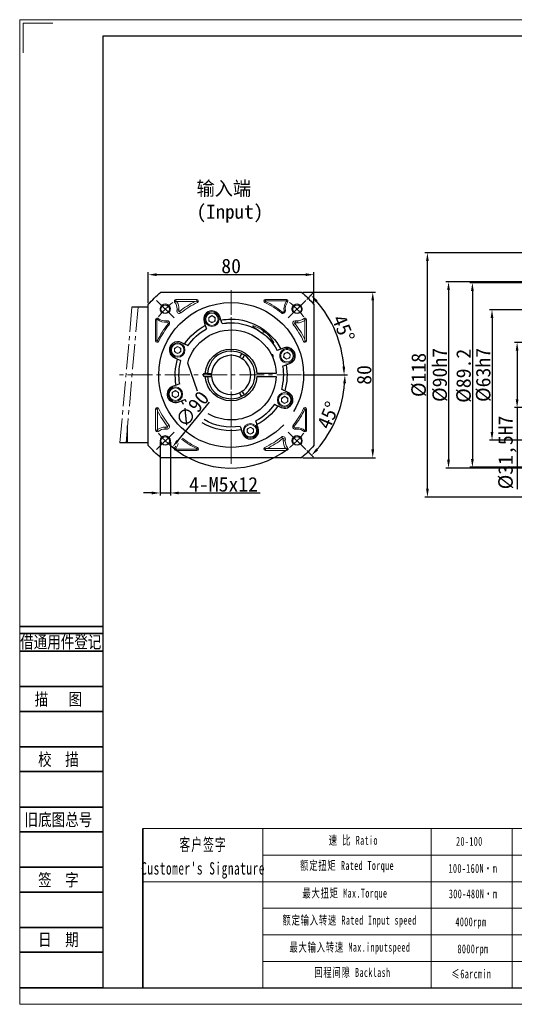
# Model space of a CAD drawing. Header units: millimetres. Extents: x 6028 to 6701, y -895 to -419.
# Tile 1 of 8: x 6028 to 6267, y -895 to -419. Entities that reach past the tile are written whole.
import ezdxf
from ezdxf.enums import TextEntityAlignment as Align

# ---------------------------------------------------------------- set-up
doc = ezdxf.new("R2010")
doc.units = ezdxf.units.MM
doc.header["$PDSIZE"] = -5
doc.linetypes.add('ACAD_ISO10W100', pattern=[18, 12, -3, 0, -3])
doc.linetypes.add('点画线', pattern=[18, 12, -2, 2, -2])
doc.layers.get('0').update_dxf_attribs({"lineweight": 18})
doc.layers.get('Defpoints').update_dxf_attribs({"lineweight": 18})
for name, color, linetype, lineweight in [('2细线层', 4, 'Continuous', 35), ('6文字层', 3, 'Continuous', 35), ('7中心线层', 7, '点画线', 18), ('7标注层', 4, 'Continuous', 35), ('SLD-0', 7, 'Continuous', 18), ('中性线', 1, 'ACAD_ISO10W100', 15), ('图框_外框线', 7, 'Continuous', 18), ('尺寸线', 7, 'Continuous', 25), ('尺寸线层', 3, 'Continuous', 18), ('标注线', 7, 'Continuous', 18), ('粗实线', 7, 'Continuous', 40)]:
    doc.layers.add(name, color=color, linetype=linetype, lineweight=lineweight)
doc.styles.add('宋体', font='txt', dxfattribs={"width": 0.8})
doc.styles.add('工程字', font='txt')
doc.styles.add('标准', font='txt', dxfattribs={"width": 0.667})
doc.dimstyles.new('ISO-25', dxfattribs={"dimtxt": 7, "dimasz": 4, "dimexe": 1.25, "dimexo": 0.625, "dimtad": 1, "dimtxsty": '工程字', "dimcen": 2, "dimdle": 8, "dimadec": 0, "dimazin": 0, "dimtfac": 1, "dimtmove": 0, "dimatfit": 3, "dimfxl": 1, "dimarcsym": 0})

# ---------------------------------------------------------------- blocks, each defined once
blk = doc.blocks.new('*D28')
at = {"layer": 'Defpoints', "color": 0}
for p in [(6170.28, -542.19), (6090.28, -556.66), (6170.28, -556.66)]:
    blk.add_point(p, dxfattribs=at)
at = {"layer": '尺寸线层', "color": 0, "lineweight": -2}
for p, q in [((6090.28, -556.04), (6090.28, -540.94)), ((6094.28, -542.19), (6166.28, -542.19)), ((6170.28, -556.04), (6170.28, -540.94))]:
    blk.add_line(p, q, dxfattribs=at)
at = {"layer": '尺寸线层', "color": 0}
for points in [[(6094.28, -541.52), (6094.28, -542.85), (6090.28, -542.19)], [(6166.28, -542.85), (6166.28, -541.52), (6170.28, -542.19)]]:
    blk.add_solid(points, dxfattribs=at)
at = {"layer": '尺寸线层', "color": 0, "insert": (6130.28, -538.06), "char_height": 7, "attachment_point": 5, "style": '工程字'}
blk.add_mtext('80', dxfattribs=at)
blk = doc.blocks.new('*D29')
at = {"layer": 'Defpoints', "color": 0}
for p in [(6164.29, -550.66), (6164.29, -630.66), (6198.68, -630.66)]:
    blk.add_point(p, dxfattribs=at)
at = {"layer": '尺寸线层', "color": 0, "lineweight": -2}
for p, q in [((6164.91, -550.66), (6199.93, -550.66)), ((6198.68, -554.66), (6198.68, -626.66)), ((6164.91, -630.66), (6199.93, -630.66))]:
    blk.add_line(p, q, dxfattribs=at)
at = {"layer": '尺寸线层', "color": 0}
for points in [[(6199.34, -554.66), (6198.01, -554.66), (6198.68, -550.66)], [(6198.01, -626.66), (6199.34, -626.66), (6198.68, -630.66)]]:
    blk.add_solid(points, dxfattribs=at)
at = {"layer": '尺寸线层', "color": 0, "insert": (6194.55, -590.66), "char_height": 7, "attachment_point": 5, "rotation": 90, "style": '工程字'}
blk.add_mtext('80', dxfattribs=at)
blk = doc.blocks.new('*D30')
at = {"layer": 'Defpoints', "color": 0}
for p in [(6158.68, -555.75), (6101.89, -625.58)]:
    blk.add_point(p, dxfattribs=at)
at = {"layer": '尺寸线层', "color": 0, "lineweight": -2}
blk.add_line((6119.59, -603.82), (6104.41, -622.47), dxfattribs=at)
blk.add_arc((6130.28, -590.66), 45, 229.2889, 307.9622, dxfattribs=at)
at = {"layer": '尺寸线层', "color": 0}
blk.add_solid([(6103.9, -622.05), (6104.93, -622.89), (6101.89, -625.58)], dxfattribs=at)
at = {"layer": '尺寸线层', "color": 0, "insert": (6111.51, -607.21), "char_height": 7, "attachment_point": 5, "rotation": 50.8805, "style": '工程字'}
blk.add_mtext('∅90', dxfattribs=at)
blk = doc.blocks.new('*D31')
at = {"layer": 'Defpoints', "color": 0}
for p in [(6166.35, -554.6), (6157.86, -563.09), (6182.99, -576.54), (6076.37, -590.66), (6164.28, -590.66)]:
    blk.add_point(p, dxfattribs=at)
at = {"layer": '尺寸线层', "color": 0, "lineweight": -2}
for p, q in [((6166.79, -554.16), (6169.75, -551.2)), ((6164.91, -590.66), (6186.09, -590.66))]:
    blk.add_line(p, q, dxfattribs=at)
blk.add_arc((6130.28, -590.66), 54.56, 4.2014, 40.7986, dxfattribs=at)
at = {"layer": '尺寸线层', "color": 0}
for points in [[(6172.07, -554.56), (6171.1, -555.47), (6168.86, -552.08)], [(6184.03, -586.69), (6185.36, -586.64), (6184.84, -590.66)]]:
    blk.add_solid(points, dxfattribs=at)
at = {"layer": '尺寸线层', "color": 0, "insert": (6184.5, -568.21), "char_height": 7, "attachment_point": 5, "rotation": 292.5, "style": '工程字'}
blk.add_mtext('45%%d', dxfattribs=at)
blk = doc.blocks.new('*D32')
at = {"layer": 'Defpoints', "color": 0}
for p in [(6076.37, -590.66), (6164.28, -590.66), (6157.86, -618.24), (6177.86, -618.14), (6166.35, -626.73)]:
    blk.add_point(p, dxfattribs=at)
at = {"layer": '尺寸线层', "color": 0, "lineweight": -2}
for p, q in [((6164.91, -590.66), (6186.48, -590.66)), ((6166.79, -627.17), (6170.02, -630.4))]:
    blk.add_line(p, q, dxfattribs=at)
blk.add_arc((6130.28, -590.66), 54.94, 319.1722, 355.8278, dxfattribs=at)
at = {"layer": '尺寸线层', "color": 0}
for points in [[(6185.75, -594.69), (6184.41, -594.64), (6185.23, -590.66)], [(6171.37, -626.13), (6172.35, -627.04), (6169.13, -629.51)]]:
    blk.add_solid(points, dxfattribs=at)
at = {"layer": '尺寸线层', "color": 0, "insert": (6177.23, -610.11), "char_height": 7, "attachment_point": 5, "rotation": 67.5, "style": '工程字'}
blk.add_mtext('45%%d', dxfattribs=at)
blk = doc.blocks.new('*D37')
at = {"layer": 'Defpoints', "color": 0}
for p in [(6095.97, -622.48), (6100.97, -622.48), (6100.97, -647.69)]:
    blk.add_point(p, dxfattribs=at)
at = {"layer": '尺寸线层', "color": 0, "lineweight": -2}
for p, q in [((6095.97, -623.1), (6095.97, -648.94)), ((6100.97, -623.1), (6100.97, -648.94)), ((6091.97, -647.69), (6087.97, -647.69)), ((6095.97, -647.69), (6100.97, -647.69)), ((6104.97, -647.69), (6144.28, -647.69))]:
    blk.add_line(p, q, dxfattribs=at)
at = {"layer": '尺寸线层', "color": 0}
for points in [[(6091.97, -648.35), (6091.97, -647.02), (6095.97, -647.69)], [(6104.97, -647.02), (6104.97, -648.35), (6100.97, -647.69)]]:
    blk.add_solid(points, dxfattribs=at)
at = {"layer": '尺寸线层', "color": 0, "insert": (6126.62, -643.56), "char_height": 7, "attachment_point": 5, "style": '工程字'}
blk.add_mtext('4-M5x12', dxfattribs=at)
blk = doc.blocks.new('*D38')
at = {"layer": 'Defpoints', "color": 0}
for p in [(6277.07, -574.91), (6268.4, -606.41), (6277.07, -606.41)]:
    blk.add_point(p, dxfattribs=at)
at = {"layer": '尺寸线层', "color": 0, "lineweight": -2}
for p, q in [((6276.44, -574.91), (6267.15, -574.91)), ((6268.4, -578.91), (6268.4, -602.41)), ((6276.44, -606.41), (6267.15, -606.41)), ((6268.4, -606.41), (6268.4, -645.8))]:
    blk.add_line(p, q, dxfattribs=at)
at = {"layer": '尺寸线层', "color": 0}
for points in [[(6269.07, -578.91), (6267.73, -578.91), (6268.4, -574.91)], [(6267.73, -602.41), (6269.07, -602.41), (6268.4, -606.41)]]:
    blk.add_solid(points, dxfattribs=at)
at = {"layer": '尺寸线层', "color": 0, "insert": (6263.69, -628.11), "char_height": 7, "attachment_point": 5, "rotation": 90, "style": '工程字'}
blk.add_mtext('%%C31,5H7', dxfattribs=at)
blk = doc.blocks.new('*D40')
at = {"layer": 'Defpoints', "color": 0}
for p in [(6277.13, -559.16), (6256.27, -622.16), (6277.13, -622.16)]:
    blk.add_point(p, dxfattribs=at)
at = {"layer": '尺寸线层', "color": 0, "lineweight": -2}
for p, q in [((6276.5, -559.16), (6255.02, -559.16)), ((6256.27, -563.16), (6256.27, -618.16)), ((6276.5, -622.16), (6255.02, -622.16))]:
    blk.add_line(p, q, dxfattribs=at)
at = {"layer": '尺寸线层', "color": 0}
for points in [[(6256.94, -563.16), (6255.6, -563.16), (6256.27, -559.16)], [(6255.6, -618.16), (6256.94, -618.16), (6256.27, -622.16)]]:
    blk.add_solid(points, dxfattribs=at)
at = {"layer": '尺寸线层', "color": 0, "insert": (6252.15, -590.66), "char_height": 7, "attachment_point": 5, "rotation": 90, "style": '工程字'}
blk.add_mtext('%%C63h7', dxfattribs=at)
blk = doc.blocks.new('*D41')
at = {"layer": 'Defpoints', "color": 0}
for p in [(6283.48, -546.1), (6246.79, -635.26), (6283.63, -635.26)]:
    blk.add_point(p, dxfattribs=at)
at = {"layer": '尺寸线层', "color": 0, "lineweight": -2}
for p, q in [((6282.85, -546.1), (6245.54, -546.1)), ((6246.79, -550.1), (6246.79, -631.26)), ((6283, -635.26), (6245.54, -635.26))]:
    blk.add_line(p, q, dxfattribs=at)
at = {"layer": '尺寸线层', "color": 0}
for points in [[(6247.46, -550.1), (6246.13, -550.1), (6246.79, -546.1)], [(6246.13, -631.26), (6247.46, -631.26), (6246.79, -635.26)]]:
    blk.add_solid(points, dxfattribs=at)
at = {"layer": '尺寸线层', "color": 0, "insert": (6242.67, -591.06), "char_height": 7, "attachment_point": 5, "rotation": 90, "style": '工程字'}
blk.add_mtext('%%C89.2', dxfattribs=at)
blk = doc.blocks.new('*D42')
at = {"layer": 'Defpoints', "color": 0}
for p in [(6296.13, -545.66), (6235.28, -635.66), (6296.13, -635.66)]:
    blk.add_point(p, dxfattribs=at)
at = {"layer": '尺寸线层', "color": 0, "lineweight": -2}
for p, q in [((6295.5, -545.66), (6234.03, -545.66)), ((6235.28, -549.66), (6235.28, -631.66)), ((6295.5, -635.66), (6234.03, -635.66))]:
    blk.add_line(p, q, dxfattribs=at)
at = {"layer": '尺寸线层', "color": 0}
for points in [[(6235.94, -549.66), (6234.61, -549.66), (6235.28, -545.66)], [(6234.61, -631.66), (6235.94, -631.66), (6235.28, -635.66)]]:
    blk.add_solid(points, dxfattribs=at)
at = {"layer": '尺寸线层', "color": 0, "insert": (6231.15, -590.66), "char_height": 7, "attachment_point": 5, "rotation": 90, "style": '工程字'}
blk.add_mtext('%%C90h7', dxfattribs=at)
blk = doc.blocks.new('*D43')
at = {"layer": 'Defpoints', "color": 0}
for p in [(6225.08, -531.66), (6306.63, -531.66), (6306.63, -649.66)]:
    blk.add_point(p, dxfattribs=at)
at = {"layer": '尺寸线层', "color": 0, "lineweight": -2}
for p, q in [((6306, -531.66), (6223.83, -531.66)), ((6225.08, -645.66), (6225.08, -535.66)), ((6306, -649.66), (6223.83, -649.66))]:
    blk.add_line(p, q, dxfattribs=at)
at = {"layer": '尺寸线层', "color": 0}
for points in [[(6225.75, -535.66), (6224.42, -535.66), (6225.08, -531.66)], [(6224.42, -645.66), (6225.75, -645.66), (6225.08, -649.66)]]:
    blk.add_solid(points, dxfattribs=at)
at = {"layer": '尺寸线层', "color": 0, "insert": (6220.96, -590.66), "char_height": 7, "attachment_point": 5, "rotation": 90, "style": '工程字'}
blk.add_mtext('%%C118', dxfattribs=at)

msp = doc.modelspace()

# ---------------------------------------------------------------- hatches: boundary and pattern name
at = {"layer": '标注线'}
h = msp.add_hatch(dxfattribs=at)
h.set_pattern_fill('ANSI31', color=256, style=0)
h.set_pattern_definition([(45, (-629.8932, -20.587), (-2.245064, 2.245064), [])])
edge = h.paths.add_edge_path()
edge.add_spline(control_points=[(6292.036, -590.6642), (6292.0241, -588.47), (6292.1027, -583.5651), (6292.5363, -576.4904), (6289.8112, -570.7445), (6288.5217, -565.588), (6285.4217, -562.0408), (6283.1451, -560.0519), (6282.1291, -559.1642)], knot_values=[0, 0, 0, 0, 6.59353074, 14.68485915, 20.74014915, 25.38977338, 30.42885274, 34.49056721, 34.49056721, 34.49056721, 34.49056721], degree=3, periodic=0)
edge.add_line((6282.1291, -559.1642), (6277.1291, -559.1642))
edge.add_arc((6277.1291, -560.1642), 1, 89.999829, 180)
edge.add_line((6276.1291, -560.1642), (6276.1291, -562.1642))
edge.add_line((6276.1291, -562.1642), (6276.6291, -562.6642))
edge.add_line((6276.6291, -562.6642), (6283.1291, -562.6642))
edge.add_line((6283.1291, -562.6642), (6284.8611, -565.6642))
edge.add_line((6284.8611, -565.6642), (6283.1291, -568.6642))
edge.add_line((6283.1291, -568.6642), (6276.6291, -568.6642))
edge.add_line((6276.6291, -568.6642), (6276.1291, -569.1642))
edge.add_line((6276.1291, -569.1642), (6276.1291, -574.3368))
edge.add_line((6276.1291, -574.3368), (6277.1291, -574.9142))
edge.add_line((6277.1291, -574.9142), (6288.1291, -574.9142))
edge.add_line((6288.1291, -574.9142), (6288.1291, -590.6642))
edge.add_line((6288.1291, -590.6642), (6292.036, -590.6642))
h.paths.add_polyline_path([(6277.7533, -574.5322), (6286.5049, -574.5322), (6286.5049, -588.5322), (6277.7533, -588.5322)], flags=24)
h.paths.add_polyline_path([(6256.4006, -605.1017), (6256.4006, -576.2267), (6271.2756, -576.2267), (6271.2756, -605.1017)], flags=24)
h.paths.add_polyline_path([(6245.145, -602.3309), (6245.145, -578.9975), (6259.145, -578.9975), (6259.145, -602.3309)], flags=24)
h.paths.add_polyline_path([(6235.6682, -601.5756), (6235.6682, -580.5528), (6249.6682, -580.5528), (6249.6682, -601.5756)], flags=24)
h.paths.add_polyline_path([(6224.1532, -602.3414), (6224.1532, -578.987), (6238.1532, -578.987), (6238.1532, -602.3414)], flags=24)
h.paths.add_polyline_path([(6213.957, -599.1225), (6213.957, -582.2059), (6227.957, -582.2059), (6227.957, -599.1225)], flags=24)

# ---------------------------------------------------------------- linework, layer by layer
for p, q in [((6103.6203, -554.9642), (6103.007, -555.4256)), ((6113.723, -554.1967), (6103.6203, -554.1967)), ((6103.6203, -554.9642), (6103.6203, -554.1967)), ((6103.9718, -555.1456), (6112.9202, -555.1456)), ((6113.723, -554.9642), (6113.723, -554.1967)), ((6113.723, -554.9642), (6114.4905, -554.9642)), ((6113.723, -554.9642), (6114.0459, -555.6604)), ((6146.7869, -555.0851), (6146.52, -555.6604)), ((6156.9456, -554.1967), (6146.8429, -554.1967)), ((6146.8429, -554.8309), (6146.8429, -554.1967)), ((6146.8429, -554.8309), (6156.9456, -554.8309)), ((6156.9456, -554.8309), (6156.9456, -554.1967)), ((6157.0521, -555.0443), (6157.5589, -555.4256)), ((6105.0363, -559.7497), (6104.0963, -559.6203)), ((6104.1495, -558.8444), (6105.0984, -558.8444)), ((6105.3905, -559.9494), (6105.9879, -560.6866)), ((6154.9773, -560.1938), (6154.578, -560.6866)), ((6155.313, -560.3128), (6155.313, -560.947)), ((6155.8413, -559.7068), (6156.4696, -559.6203)), ((6093.8155, -564.0015), (6093.8155, -574.1042)), ((6094.4497, -564.0015), (6093.8155, -564.0015)), ((6094.4497, -574.1042), (6094.4497, -564.0015)), ((6094.6631, -563.895), (6095.0444, -563.3882)), ((6099.3256, -565.1058), (6099.239, -564.4776)), ((6099.8126, -565.9699), (6100.3053, -566.3692)), ((6099.9316, -565.6341), (6100.5658, -565.6341)), ((6119.5043, -562.8509), (6121.0043, -561.9849)), ((6119.5043, -564.5829), (6119.5043, -562.8509)), ((6121.0043, -565.449), (6119.5043, -564.5829)), ((6121.0043, -561.9849), (6122.5043, -562.8509)), ((6122.5043, -564.5829), (6121.0043, -565.449)), ((6122.5043, -562.8509), (6122.5043, -564.5829)), ((6130.283, -565.448), (6130.283, -563.6642)), ((6130.283, -566.1642), (6130.283, -567.6642)), ((6160.9978, -565.7717), (6160.2606, -566.3692)), ((6161.1974, -565.4176), (6161.3269, -564.4776)), ((6162.1028, -564.5307), (6162.1028, -565.4796)), ((6165.983, -564.0015), (6165.5215, -563.3882)), ((6165.8015, -564.3531), (6165.8015, -573.3015)), ((6165.983, -564.0015), (6166.7504, -564.0015)), ((6166.7504, -574.1042), (6166.7504, -564.0015)), ((6145.783, -570.7195), (6145.783, -569.3401)), ((6094.4497, -574.1042), (6093.8155, -574.1042)), ((6094.7038, -574.1603), (6095.2792, -574.4272)), ((6165.983, -574.1042), (6165.2867, -574.4272)), ((6165.983, -574.1042), (6166.7504, -574.1042)), ((6165.983, -574.1042), (6165.983, -574.8717)), ((6102.9532, -577.7536), (6104.4532, -576.8875)), ((6102.9532, -579.4856), (6102.9532, -577.7536)), ((6104.4532, -580.3516), (6102.9532, -579.4856)), ((6104.4532, -576.8875), (6105.9532, -577.7536)), ((6105.9532, -579.4856), (6104.4532, -580.3516)), ((6105.9532, -577.7536), (6105.9532, -579.4856)), ((6155.6294, -582.0469), (6155.8571, -580.3299)), ((6155.8571, -580.3299), (6157.4579, -579.6685)), ((6157.4579, -579.6685), (6158.831, -580.7241)), ((6149.5978, -580.6642), (6149.908, -580.6642)), ((6149.9089, -581.2892), (6150.533, -581.2892)), ((6150.533, -582.727), (6150.533, -581.2892)), ((6157.0026, -583.1025), (6155.6294, -582.0469)), ((6158.6034, -582.4412), (6157.0026, -583.1025)), ((6158.831, -580.7241), (6158.6034, -582.4412)), ((6101.8357, -599.0769), (6103.3357, -598.2108)), ((6101.8357, -600.8089), (6101.8357, -599.0769)), ((6103.3357, -598.2108), (6104.8357, -599.0769)), ((6104.8357, -599.0769), (6104.8357, -600.8089)), ((6103.3357, -601.6749), (6101.8357, -600.8089)), ((6104.8357, -600.8089), (6103.3357, -601.6749)), ((6154.6127, -601.8428), (6156.1127, -600.9768)), ((6154.6127, -603.5748), (6154.6127, -601.8428)), ((6156.1127, -604.4409), (6154.6127, -603.5748)), ((6156.1127, -600.9768), (6157.6127, -601.8428)), ((6157.6127, -603.5748), (6156.1127, -604.4409)), ((6157.6127, -601.8428), (6157.6127, -603.5748)), ((6093.8155, -607.2242), (6093.8155, -617.3269)), ((6094.583, -607.2242), (6093.8155, -607.2242)), ((6094.583, -607.2242), (6094.583, -606.4567)), ((6094.583, -607.2242), (6095.2792, -606.9012)), ((6094.7644, -616.9753), (6094.7644, -608.0269)), ((6165.8621, -607.1681), (6165.2867, -606.9012)), ((6166.1162, -607.2242), (6166.7504, -607.2242)), ((6166.1162, -607.2242), (6166.1162, -617.3269)), ((6166.7504, -617.3269), (6166.7504, -607.2242)), ((6130.283, -615.1642), (6130.283, -613.6642)), ((6094.583, -617.3269), (6093.8155, -617.3269)), ((6094.583, -617.3269), (6095.0444, -617.9402)), ((6098.4632, -616.7977), (6098.4632, -615.8488)), ((6099.3685, -615.9108), (6099.239, -616.8508)), ((6099.5681, -615.5567), (6100.3053, -614.9592)), ((6138.0617, -616.7455), (6139.5617, -615.8794)), ((6138.0617, -618.4775), (6138.0617, -616.7455)), ((6139.5617, -619.3435), (6138.0617, -618.4775)), ((6139.5617, -615.8794), (6141.0617, -616.7455)), ((6141.0617, -618.4775), (6139.5617, -619.3435)), ((6141.0617, -616.7455), (6141.0617, -618.4775)), ((6160.6343, -615.6943), (6160.0001, -615.6943)), ((6160.7533, -615.3585), (6160.2606, -614.9592)), ((6161.2404, -616.2226), (6161.3269, -616.8508)), ((6165.9028, -617.4334), (6165.5215, -617.9402)), ((6166.1162, -617.3269), (6166.7504, -617.3269)), ((6155.1754, -621.379), (6154.578, -620.6418)), ((6156.4164, -622.484), (6155.4675, -622.484)), ((6155.5296, -621.5787), (6156.4696, -621.7081)), ((6103.5138, -626.2841), (6103.007, -625.9028)), ((6103.6203, -626.4975), (6103.6203, -627.1317)), ((6113.723, -626.4975), (6103.6203, -626.4975)), ((6103.6203, -627.1317), (6113.723, -627.1317)), ((6113.723, -626.4975), (6113.723, -627.1317)), ((6113.7791, -626.2433), (6114.0459, -625.668)), ((6146.8429, -626.3642), (6146.0755, -626.3642)), ((6146.8429, -626.3642), (6146.52, -625.668)), ((6146.8429, -626.3642), (6146.8429, -627.1317)), ((6146.8429, -627.1317), (6156.9456, -627.1317)), ((6156.5941, -626.1828), (6147.6457, -626.1828)), ((6156.9456, -626.3642), (6157.5589, -625.9028)), ((6156.9456, -626.3642), (6156.9456, -627.1317)), ((6145.65, -809.873), (6145.65, -886.7838)), ((6226.8314, -809.873), (6226.8314, -886.7838))]:
    msp.add_line(p, q)
for centre, radius, start, end in [((6103.6203, -554.9642), 0.7675, 90, 216.957666), ((6098.4632, -558.8444), 6.6352, 0, 33.879326), ((6130.283, -590.6642), 39.5352, 116.051014, 129.022628), ((6113.723, -554.9642), 0.7675, 0, 90), ((6113.723, -554.9642), 0.7675, 294.884935, 0), ((6146.8429, -554.9642), 0.7675, 90, 245.115065), ((6130.283, -590.6642), 39.2206, 50.977372, 65.115066), ((6162.1028, -558.8444), 6.3206, 143.042334, 187.842188), ((6156.9456, -554.9642), 0.7675, 323.042334, 90), ((6105.2529, -559.7796), 1.1675, 172.157812, 309.022628), ((6098.4632, -558.8444), 6.6352, 352.157812, 0), ((6121.0043, -563.7169), 3, 90, 270), ((6121.0043, -563.7169), 3, 270, 90), ((6155.313, -559.7796), 1.1675, 230.977372, 270), ((6155.313, -559.7796), 1.1675, 270, 7.842188), ((6094.583, -564.0015), 0.7675, 90, 180), ((6094.583, -564.0015), 0.7675, 53.042334, 90), ((6098.4632, -558.8444), 6.3206, 233.042334, 277.842188), ((6130.283, -590.6642), 39.2206, 140.977372, 155.115066), ((6099.3983, -565.6341), 1.1675, 90, 97.842188), ((6099.3983, -565.6341), 1.1675, 0, 90), ((6099.3983, -565.6341), 1.1675, 320.977372, 0), ((6121.0043, -563.7169), 1.5, 120, 180), ((6121.0043, -563.7169), 1.5, 180, 240), ((6121.0043, -563.7169), 1.5, 90, 120), ((6121.0043, -563.7169), 1.5, 240, 270), ((6121.0043, -563.7169), 1.5, 60, 90), ((6121.0043, -563.7169), 1.5, 270, 300), ((6121.0043, -563.7169), 1.5, 300, 0), ((6161.1676, -565.6341), 1.1675, 90, 219.022628), ((6130.283, -590.6642), 39.5352, 26.051014, 39.022628), ((6161.1676, -565.6341), 1.1675, 82.157812, 90), ((6162.1028, -558.8444), 6.6352, 262.157812, 270), ((6162.1028, -558.8444), 6.6352, 270, 303.879326), ((6165.983, -564.0015), 0.7675, 90, 126.957666), ((6165.983, -564.0015), 0.7675, 0, 90), ((6094.583, -574.1042), 0.7675, 180, 335.115065), ((6104.4532, -578.6196), 3, 90, 270), ((6104.4532, -578.6196), 3, 270, 90), ((6165.983, -574.1042), 0.7675, 204.884935, 270), ((6165.983, -574.1042), 0.7675, 270, 0), ((6104.4532, -578.6196), 1.5, 120, 180), ((6104.4532, -578.6196), 1.5, 180, 240), ((6104.4532, -578.6196), 1.5, 90, 120), ((6104.4532, -578.6196), 1.5, 240, 270), ((6104.4532, -578.6196), 1.5, 60, 90), ((6104.4532, -578.6196), 1.5, 270, 300), ((6104.4532, -578.6196), 1.5, 300, 0), ((6157.2302, -581.3855), 3, 22.448281, 202.448281), ((6157.2302, -581.3855), 3, 202.448281, 22.448281), ((6157.2302, -581.3855), 1.5, 52.448281, 112.448281), ((6157.2302, -581.3855), 1.5, 22.448281, 52.448281), ((6149.908, -581.2892), 0.625, 0, 90), ((6157.2302, -581.3855), 1.5, 172.448281, 202.448281), ((6157.2302, -581.3855), 1.5, 202.448281, 232.448281), ((6157.2302, -581.3855), 1.5, 232.448281, 292.448281), ((6157.2302, -581.3855), 1.5, 292.448281, 352.448281), ((6157.2302, -581.3855), 1.5, 352.448281, 22.448281), ((6103.3357, -599.9429), 3, 90, 270), ((6103.3357, -599.9429), 1.5, 120, 180), ((6103.3357, -599.9429), 1.5, 90, 120), ((6103.3357, -599.9429), 3, 270, 90), ((6103.3357, -599.9429), 1.5, 60, 90), ((6103.3357, -599.9429), 1.5, 180, 240), ((6103.3357, -599.9429), 1.5, 240, 270), ((6103.3357, -599.9429), 1.5, 270, 300), ((6103.3357, -599.9429), 1.5, 300, 0), ((6156.1127, -602.7088), 3, 90, 270), ((6156.1127, -602.7088), 1.5, 120, 180), ((6156.1127, -602.7088), 1.5, 180, 240), ((6156.1127, -602.7088), 1.5, 90, 120), ((6156.1127, -602.7088), 1.5, 240, 270), ((6156.1127, -602.7088), 3, 270, 90), ((6156.1127, -602.7088), 1.5, 60, 90), ((6156.1127, -602.7088), 1.5, 270, 300), ((6156.1127, -602.7088), 1.5, 300, 0), ((6094.583, -607.2242), 0.7675, 90, 180), ((6094.583, -607.2242), 0.7675, 24.884935, 90), ((6130.283, -590.6642), 39.5352, 206.051014, 219.022628), ((6130.283, -590.6642), 39.2206, 320.977372, 335.115066), ((6165.983, -607.2242), 0.7675, 90, 155.115065), ((6165.983, -607.2242), 0.7675, 0, 90), ((6094.583, -617.3269), 0.7675, 180, 306.957666), ((6098.4632, -622.484), 6.6352, 90, 123.879326), ((6098.4632, -622.484), 6.6352, 82.157812, 90), ((6099.3983, -615.6943), 1.1675, 262.157812, 39.022628), ((6139.5617, -617.6115), 3, 90, 270), ((6139.5617, -617.6115), 1.5, 120, 180), ((6139.5617, -617.6115), 1.5, 180, 240), ((6139.5617, -617.6115), 1.5, 90, 120), ((6139.5617, -617.6115), 3, 270, 90), ((6139.5617, -617.6115), 1.5, 60, 90), ((6139.5617, -617.6115), 1.5, 300, 0), ((6161.1676, -615.6943), 1.1675, 140.977372, 180), ((6161.1676, -615.6943), 1.1675, 180, 277.842188), ((6162.1028, -622.484), 6.3206, 90, 97.842188), ((6162.1028, -622.484), 6.3206, 53.042334, 90), ((6165.983, -617.3269), 0.7675, 233.042334, 0), ((6130.283, -590.6642), 39.2206, 232.404245, 245.115066), ((6139.5617, -617.6115), 1.5, 240, 270), ((6139.5617, -617.6115), 1.5, 270, 300), ((6130.283, -590.6642), 39.5352, 296.051014, 309.022628), ((6155.313, -621.5488), 1.1675, 90, 129.022628), ((6155.313, -621.5488), 1.1675, 352.157812, 90), ((6162.1028, -622.484), 6.6352, 172.157812, 180), ((6162.1028, -622.484), 6.6352, 180, 213.879326), ((6103.6203, -626.3642), 0.7675, 143.042334, 270), ((6098.4632, -622.484), 6.3206, 323.042334, 348.620522), ((6113.723, -626.3642), 0.7675, 270, 65.115065), ((6146.8429, -626.3642), 0.7675, 114.884935, 180), ((6146.8429, -626.3642), 0.7675, 180, 270), ((6156.9456, -626.3642), 0.7675, 270, 36.957666)]:
    msp.add_arc(centre, radius, start, end)
at = {"extrusion": (0, 0, -1)}
for centre, radius, start, end in [((-6098.4632, -558.8444), 5.6863, 143.042334, 180), ((-6130.283, -590.6642), 38.5863, 50.977372, 65.115066), ((-6130.283, -590.6642), 38.5863, 114.884934, 129.022628), ((-6162.1028, -558.8444), 5.6863, 352.157812, 36.957666), ((-6098.4632, -558.8444), 5.6863, 180, 187.842188), ((-6121.0043, -563.7169), 3.5, 270, 90), ((-6121.0043, -563.7169), 3.5, 90, 270), ((-6155.313, -559.7796), 0.5333, 270, 309.022628), ((-6155.313, -559.7796), 0.5333, 172.157812, 270), ((-6098.4632, -558.8444), 5.6863, 262.157812, 306.957666), ((-6099.3983, -565.6341), 0.5333, 82.157812, 90), ((-6099.3983, -565.6341), 0.5333, 90, 180), ((-6099.3983, -565.6341), 0.5333, 180, 219.022628), ((-6121.0043, -563.7169), 1.5, 120, 180), ((-6162.1028, -558.8444), 5.6863, 270, 277.842188), ((-6162.1028, -558.8444), 5.6863, 233.042334, 270), ((-6130.283, -590.6642), 38.5863, 24.884934, 39.022628), ((-6130.283, -590.6642), 38.5863, 140.977372, 155.115066), ((-6104.4532, -578.6196), 3.5, 270, 90), ((-6104.4532, -578.6196), 3.5, 90, 270), ((-6104.4532, -578.6196), 1.5, 120, 180), ((-6157.2302, -581.3855), 3.5, 337.551719, 157.551719), ((-6157.2302, -581.3855), 3.5, 157.551719, 337.551719), ((-6157.2302, -581.3855), 1.5, 7.551719, 67.551719), ((-6103.3357, -599.9429), 3.5, 270, 90), ((-6103.3357, -599.9429), 3.5, 90, 270), ((-6103.3357, -599.9429), 1.5, 120, 180), ((-6156.1127, -602.7088), 3.5, 270, 90), ((-6156.1127, -602.7088), 3.5, 90, 270), ((-6156.1127, -602.7088), 1.5, 120, 180), ((-6130.283, -590.6642), 38.5863, 320.977372, 335.115066), ((-6130.283, -590.6642), 38.5863, 204.884934, 219.022628), ((-6098.4632, -622.484), 5.6863, 53.042334, 90), ((-6098.4632, -622.484), 5.6863, 90, 97.842188), ((-6139.5617, -617.6115), 3.5, 270, 90), ((-6139.5617, -617.6115), 3.5, 90, 270), ((-6139.5617, -617.6115), 1.5, 120, 180), ((-6161.1676, -615.6943), 0.5333, 0, 39.022628), ((-6161.1676, -615.6943), 0.5333, 270, 0), ((-6161.1676, -615.6943), 0.5333, 262.157812, 270), ((-6162.1028, -622.484), 5.6863, 82.157812, 90), ((-6162.1028, -622.484), 5.6863, 90, 126.957666), ((-6130.283, -590.6642), 38.5863, 294.884934, 307.549344), ((-6130.283, -590.6642), 38.5863, 230.977372, 245.115066), ((-6162.1028, -622.484), 5.6863, 0, 7.842188), ((-6162.1028, -622.484), 5.6863, 323.042334, 0), ((-6098.4632, -622.484), 5.6863, 206.781655, 216.957666)]:
    msp.add_arc(centre, radius, start, end, dxfattribs=at)
for points in [[(6103.9718, -555.1456), (6103.8583, -555.0851), (6103.7414, -555.0246), (6103.6203, -554.9642)], [(6112.9202, -555.1456), (6113.1821, -555.085), (6113.4495, -555.0245), (6113.723, -554.9642)], [(6156.9456, -554.8309), (6156.996, -554.8502), (6157.0968, -554.8888), (6157.067, -554.9925), (6157.0521, -555.0443)], [(6165.8015, -564.3531), (6165.8621, -564.2395), (6165.9225, -564.1226), (6165.983, -564.0015)], [(6165.8015, -573.3015), (6165.8621, -573.5634), (6165.9226, -573.8307), (6165.983, -574.1042)], [(6094.7644, -608.0269), (6094.7038, -607.765), (6094.6433, -607.4977), (6094.583, -607.2242)], [(6094.7644, -616.9753), (6094.7039, -617.0889), (6094.6434, -617.2058), (6094.583, -617.3269)], [(6166.1162, -617.3269), (6166.0969, -617.3773), (6166.0584, -617.478), (6165.9547, -617.4483), (6165.9028, -617.4334)], [(6103.6203, -626.4975), (6103.5699, -626.4782), (6103.4691, -626.4396), (6103.4989, -626.3359), (6103.5138, -626.2841)], [(6147.6457, -626.1828), (6147.3838, -626.2434), (6147.1164, -626.3039), (6146.8429, -626.3642)], [(6156.5941, -626.1828), (6156.7076, -626.2433), (6156.8245, -626.3038), (6156.9456, -626.3642)], [(6164.1023, -630.1642), (6164.1639, -630.3308), (6164.2254, -630.4975), (6164.2866, -630.6642)]]:
    msp.add_open_spline(points, degree=3)
for points, knots in [([(6146.7869, -555.0851), (6146.761, -555.0648), (6146.7138, -555.0277), (6146.7069, -554.9342), (6146.7526, -554.8522), (6146.8109, -554.8385), (6146.8429, -554.8309)], [0, 0, 0, 0, 0.27455379, 0.49999991, 0.72539698, 1, 1, 1, 1]), ([(6105.3905, -559.9494), (6105.349, -559.9712), (6105.2712, -560.0121), (6105.1411, -559.9778), (6105.0444, -559.8843), (6105.0391, -559.7966), (6105.0363, -559.7497)], [0, 0, 0, 0, 0.26726212, 0.50000021, 0.73268319, 1, 1, 1, 1]), ([(6094.4497, -564.0015), (6094.4668, -563.9536), (6094.4914, -563.8848), (6094.5927, -563.861), (6094.6372, -563.8825), (6094.6631, -563.895)], [0, 0, 0, 0, 0.49061274, 0.70344526, 1, 1, 1, 1]), ([(6160.9978, -565.7717), (6160.9761, -565.7303), (6160.9356, -565.6526), (6160.9762, -565.487), (6161.1055, -565.4097), (6161.1875, -565.4167), (6161.1974, -565.4176)], [0, 0, 0, 0, 0.27078281, 0.50658679, 0.94037462, 1, 1, 1, 1]), ([(6145.783, -569.3402), (6144.5975, -568.4785), (6143.2897, -567.7628), (6141.2651, -566.9538), (6140.6351, -566.8698), (6140.7371, -567.2579), (6141.4391, -567.7163), (6143.4001, -568.9948), (6144.6254, -569.8199), (6145.783, -570.7195)], [0, 0, 0, 0, 0.25, 0.25, 0.5, 0.5, 0.75, 0.75, 1, 1, 1, 1]), ([(6145.783, -570.7195), (6147.0663, -571.7169), (6148.2545, -572.7943), (6149.7029, -574.1998), (6150.1393, -574.6399), (6150.7558, -575.1842), (6150.9172, -575.2509), (6150.8347, -574.8609), (6150.6176, -574.4521), (6150.0071, -573.5196), (6149.6188, -573.0002), (6148.2519, -571.3937), (6147.0996, -570.2972), (6145.783, -569.3402)], [0, 0, 0, 0, 0.25, 0.25, 0.375, 0.375, 0.5, 0.5, 0.625, 0.625, 0.75, 0.75, 1, 1, 1, 1]), ([(6094.7038, -574.1603), (6094.6835, -574.1862), (6094.6465, -574.2333), (6094.553, -574.2402), (6094.471, -574.1946), (6094.4573, -574.1363), (6094.4497, -574.1042)], [0, 0, 0, 0, 0.27455388, 0.50000007, 0.72538872, 1, 1, 1, 1]), ([(6165.8621, -607.1681), (6165.8989, -607.1316), (6165.959, -607.0719), (6166.0887, -607.1202), (6166.1065, -607.1873), (6166.1162, -607.2242)], [0, 0, 0, 0, 0.41547853, 0.67867291, 1, 1, 1, 1]), ([(6099.5681, -615.5567), (6099.59, -615.5982), (6099.6309, -615.6759), (6099.5966, -615.806), (6099.503, -615.9027), (6099.4154, -615.908), (6099.3685, -615.9108)], [0, 0, 0, 0, 0.26726212, 0.50000021, 0.73268319, 1, 1, 1, 1]), ([(6155.1754, -621.379), (6155.2198, -621.3561), (6155.3155, -621.3068), (6155.5029, -621.3866), (6155.5203, -621.5122), (6155.5296, -621.5787)], [0, 0, 0, 0, 0.28901626, 0.62336644, 1, 1, 1, 1]), ([(6113.7791, -626.2433), (6113.8049, -626.2636), (6113.8521, -626.3007), (6113.859, -626.3942), (6113.8134, -626.4762), (6113.755, -626.4899), (6113.723, -626.4975)], [0, 0, 0, 0, 0.27455388, 0.50000007, 0.72538872, 1, 1, 1, 1])]:
    msp.add_open_spline(points, degree=3, knots=knots)
at = {"layer": '2细线层'}
for p, q in [((6028.1652, -712.1403), (6068.2473, -712.1403)), ((6028.1652, -715.5644), (6068.2473, -715.5644)), ((6028.1652, -724.1247), (6068.2473, -724.1247)), ((6028.1652, -741.2453), (6068.2473, -741.2453)), ((6028.1652, -753.2298), (6068.2473, -753.2298)), ((6028.1652, -770.3504), (6068.2473, -770.3504)), ((6028.1652, -782.3348), (6068.2473, -782.3348)), ((6028.1652, -799.4554), (6068.2473, -799.4554)), ((6028.1652, -811.4399), (6068.2473, -811.4399)), ((6028.1652, -828.5605), (6068.2473, -828.5605)), ((6028.1652, -840.5449), (6068.2473, -840.5449)), ((6028.1652, -857.6656), (6068.2473, -857.6656)), ((6028.1652, -869.65), (6068.2473, -869.65)), ((6028.1652, -886.7706), (6068.2473, -886.7706))]:
    msp.add_line(p, q, dxfattribs=at)
at = {"layer": '7中心线层'}
for p, q in [((6130.283, -633.6801), (6130.283, -548.2404)), ((6102.7058, -563.087), (6094.2205, -554.6018)), ((6130.283, -628.6642), (6130.283, -552.6642)), ((6157.8601, -563.087), (6166.3454, -554.6018)), ((6082.397, -557.9142), (6076.5942, -623.4142)), ((6085.3624, -557.9142), (6079.5596, -623.4142)), ((6164.283, -590.6642), (6076.3695, -590.6642)), ((6102.7058, -618.2414), (6094.2205, -626.7266)), ((6157.8601, -618.2414), (6166.3454, -626.7266))]:
    msp.add_line(p, q, dxfattribs=at)
at = {"layer": '7标注层', "color": 0}
msp.add_line((6087.6328, -809.873), (6087.6328, -886.7706), dxfattribs=at)
at = {"layer": 'SLD-0'}
msp.add_line((6265.9461, -809.873), (6265.9461, -886.7619), dxfattribs=at)
at = {"layer": '中性线', "color": 7}
for start, end in [(128.745477, 141.242041), (38.757959, 51.254523), (218.757959, 231.254523), (308.745477, 321.242041)]:
    msp.add_arc((6130.283, -590.6642), 45, start, end, dxfattribs=at)
at = {"layer": '图框_外框线'}
for p, q in [((6087.6328, -809.873), (6693.0383, -809.873)), ((6145.65, -822.7034), (6485.9003, -822.7034)), ((6087.6328, -835.5338), (6693.0383, -835.5338)), ((6145.65, -848.3642), (6693.0383, -848.3642)), ((6145.65, -861.1946), (6693.0383, -861.1946)), ((6145.65, -874.025), (6693.0383, -874.025))]:
    msp.add_line(p, q, dxfattribs=at)
at = {"layer": '图框_外框线', "color": 3}
msp.add_lwpolyline([(6028.1966, -894.7808), (6701.0484, -894.7808), (6701.0484, -418.9784), (6028.1966, -418.9784)], close=True, dxfattribs=at)
msp.add_lwpolyline([(6029.7987, -434.9987), (6029.7987, -420.5805), (6044.2169, -420.5805)], dxfattribs=at)
at = {"layer": '图框_外框线', "color": 3, "lineweight": 25}
msp.add_lwpolyline([(6068.2473, -886.7706), (6693.0383, -886.7706), (6693.0383, -426.9886), (6068.2473, -426.9886)], close=True, dxfattribs=at)
at = {"layer": '标注线'}
for centre, start, end in [((6098.4597, -558.8479), 315.112406, 226.597995), ((6162.0993, -558.8409), 313.414487, 225.112273), ((6098.4666, -622.4875), 316.597995, 224.887727), ((6162.1062, -622.4805), 314.887594, 223.414487)]:
    msp.add_arc(centre, 2.5, start, end, dxfattribs=at)
at = {"layer": '粗实线', "linetype": 'Continuous', "lineweight": 30}
for p, q in [((6096.2793, -550.6642), (6164.2866, -550.6642)), ((6090.283, -593.6305), (6090.283, -556.6605)), ((6170.283, -556.6605), (6170.283, -624.6679)), ((6090.283, -557.9142), (6082.397, -557.9142)), ((6117.2222, -565.0192), (6117.8075, -566.7192)), ((6125.3717, -564.1146), (6124.7863, -562.4146)), ((6107.7731, -575.7542), (6106.1437, -574.9943)), ((6155.928, -577.6034), (6154.228, -578.1888)), ((6102.7627, -582.2448), (6104.3922, -583.0047)), ((6113.9571, -598.4681), (6109.2921, -584.9681)), ((6135.1206, -580.7851), (6134.6581, -581.5862)), ((6136.4197, -581.5351), (6135.9572, -582.3362)), ((6156.8325, -585.7529), (6158.5325, -585.1676)), ((6117.8055, -589.9142), (6117.533, -589.9142)), ((6119.3086, -589.9142), (6120.2336, -589.9142)), ((6152.02, -589.9142), (6142.7604, -589.9142)), ((6090.283, -624.6679), (6090.283, -593.6305)), ((6117.533, -591.4142), (6117.8055, -591.4142)), ((6119.3086, -591.4142), (6120.2336, -591.4142)), ((6142.7604, -591.4142), (6152.02, -591.4142)), ((6103.7334, -595.5755), (6102.0334, -596.1608)), ((6136.4197, -599.7933), (6135.9572, -598.9922)), ((6157.8032, -599.0836), (6156.1737, -598.3237)), ((6104.638, -603.725), (6106.3379, -603.1396)), ((6135.1206, -600.5433), (6134.6581, -599.7422)), ((6152.7928, -605.5742), (6154.4223, -606.3341)), ((6080.2833, -623.4142), (6080.2833, -615.2454)), ((6135.1942, -617.2138), (6135.7796, -618.9138)), ((6143.3437, -616.3092), (6142.7584, -614.6092)), ((6080.4833, -623.4142), (6076.5804, -623.4142)), ((6090.283, -623.4142), (6080.4833, -623.4142)), ((6164.2866, -630.6642), (6096.2793, -630.6642))]:
    msp.add_line(p, q, dxfattribs=at)
for centre in [(6098.4632, -558.8444), (6162.1028, -558.8444), (6098.4632, -622.484), (6162.1028, -622.484)]:
    msp.add_circle(centre, 2.1, dxfattribs=at)
at = {"layer": '粗实线', "linetype": 'Continuous', "lineweight": 30, "extrusion": (0, 0, -1)}
for radius, start, end in [(52.5, 40.367594, 49.632406), (52.5, 130.367594, 139.632406), (35, 0, 180), (27, 79.519624, 90), (25.2162, 80.127274, 151.872726), (25.2162, 80.127274, 90), (27, 90, 152.480376), (27, 33.519624, 62.480376), (21.75, 15.182088, 178.023892), (25.2162, 34.127274, 61.872726), (12.5, 3.439813, 176.560187), (27, 349.519624, 16.480376), (25.2162, 350.127274, 15.872726), (25.2162, 170.127274, 195.872726), (27, 169.519624, 196.480376), (35, 223.321952, 0), (12.5, 183.439813, 356.560187), (21.75, 181.976108, 300.711961), (35, 180, 210.390776), (27, 328.295832, 332.480376), (25.2162, 329.170251, 331.872726), (25.2162, 214.127274, 241.872726), (27, 213.519624, 242.480376), (27, 259.519624, 301.325247), (25.2162, 260.127274, 301.145548), (52.5, 310.367594, 319.632406), (52.5, 220.367594, 229.632406)]:
    msp.add_arc((-6130.283, -590.6642), radius, start, end, dxfattribs=at)
at = {"layer": '粗实线', "linetype": 'Continuous', "lineweight": 30}
for centre, radius, start, end in [((6121.0043, -563.7169), 4, 90, 199), ((6121.0043, -563.7169), 4, 19, 90), ((6104.4532, -578.6196), 4, 90, 245), ((6104.4532, -578.6196), 4, 65, 90), ((6130.283, -590.6642), 11.5, 90, 176.260665), ((6130.283, -590.6642), 11.5, 63.739335, 90), ((6130.283, -590.6642), 11.5, 55.805735, 63.741718), ((6157.2302, -581.3855), 4, 90, 109), ((6157.2302, -581.3855), 4, 289, 90), ((6130.283, -590.6642), 9.5, 90, 175.471937), ((6130.283, -590.6642), 9.5, 64.528063, 90), ((6130.283, -590.6642), 9.5, 304.528063, 55.471937), ((6130.283, -590.6642), 11.5, 303.739335, 56.260665), ((6117.533, -590.6642), 0.75, 90, 270), ((6130.283, -590.6642), 11.5, 183.739335, 270), ((6130.283, -590.6642), 9.5, 184.528063, 270), ((6103.3357, -599.9429), 4, 109, 289), ((6130.283, -590.6642), 9.5, 270, 295.471937), ((6156.1127, -602.7088), 4, 245, 65), ((6130.283, -590.6642), 11.5, 270, 296.260665), ((6130.283, -590.6642), 11.5, 296.371504, 303.202272), ((6139.5617, -617.6115), 4, 199, 19)]:
    msp.add_arc(centre, radius, start, end, dxfattribs=at)
for points in [[(6125.9594, -565.8214), (6125.7633, -565.252), (6125.5674, -564.6831), (6125.3717, -564.1146)], [(6117.8075, -566.7192), (6118.0033, -567.2877), (6118.1992, -567.8565), (6118.3952, -568.426)], [(6109.4091, -576.5171), (6108.8634, -576.2626), (6108.3181, -576.0083), (6107.7731, -575.7542)], [(6135.3712, -580.3511), (6135.2877, -580.4958), (6135.2042, -580.6404), (6135.1206, -580.7851)], [(6154.228, -578.1888), (6153.6595, -578.3845), (6153.0906, -578.5804), (6152.5212, -578.7765)], [(6104.3922, -583.0047), (6104.9371, -583.2587), (6105.4824, -583.513), (6106.0282, -583.7675)], [(6134.6581, -581.5862), (6134.5616, -581.7533), (6134.4651, -581.9205), (6134.3686, -582.0876)], [(6135.9572, -582.3362), (6135.8607, -582.5033), (6135.7642, -582.6705), (6135.6677, -582.8376)], [(6136.6702, -581.1011), (6136.5867, -581.2458), (6136.5032, -581.3904), (6136.4197, -581.5351)], [(6118.8074, -589.9142), (6118.9745, -589.9142), (6119.1415, -589.9142), (6119.3086, -589.9142)], [(6120.2336, -589.9142), (6120.4266, -589.9142), (6120.6196, -589.9142), (6120.8126, -589.9142)], [(6120.8126, -591.4142), (6120.7732, -590.916), (6120.7732, -590.4124), (6120.8126, -589.9142)], [(6155.1258, -586.3406), (6155.6952, -586.1446), (6156.264, -585.9487), (6156.8325, -585.7529)], [(6118.8074, -591.4142), (6118.9745, -591.4142), (6119.1415, -591.4142), (6119.3086, -591.4142)], [(6120.2336, -591.4142), (6120.4266, -591.4142), (6120.6196, -591.4142), (6120.8126, -591.4142)], [(6105.4402, -594.9878), (6104.8708, -595.1838), (6104.3019, -595.3797), (6103.7334, -595.5755)], [(6135.6677, -598.4908), (6135.2559, -598.774), (6134.8198, -599.0258), (6134.3686, -599.2408)], [(6134.6581, -599.7422), (6134.5616, -599.5751), (6134.4651, -599.4079), (6134.3686, -599.2408)], [(6135.9572, -598.9922), (6135.8607, -598.8251), (6135.7642, -598.6579), (6135.6677, -598.4908)], [(6156.1737, -598.3237), (6155.6288, -598.0697), (6155.0835, -597.8154), (6154.5377, -597.5609)], [(6106.3379, -603.1396), (6106.9064, -602.9439), (6107.4753, -602.748), (6108.0447, -602.5519)], [(6135.3712, -600.9773), (6135.2877, -600.8326), (6135.2042, -600.688), (6135.1206, -600.5433)], [(6136.6702, -600.2273), (6136.5867, -600.0826), (6136.5032, -599.938), (6136.4197, -599.7933)], [(6151.1568, -604.8113), (6151.7026, -605.0658), (6152.2479, -605.3201), (6152.7928, -605.5742)], [(6142.7584, -614.6092), (6142.5626, -614.0407), (6142.3667, -613.4718), (6142.1707, -612.9024)], [(6134.6065, -615.507), (6134.8026, -616.0764), (6134.9985, -616.6453), (6135.1942, -617.2138)]]:
    msp.add_open_spline(points, degree=3, dxfattribs=at)
for points, knots in [([(6134.3686, -582.0876), (6134.5939, -582.195), (6134.8148, -582.3111), (6135.2479, -582.561), (6135.46, -582.6948), (6135.6677, -582.8376)], [0, 0, 0, 0, 0.5, 0.5, 1, 1, 1, 1]), ([(6118.8097, -589.9142), (6118.8051, -589.9142), (6118.7881, -589.9142), (6118.7141, -589.9142), (6118.6584, -589.9142), (6118.5188, -589.9142), (6118.4329, -589.9142), (6118.2431, -589.9142), (6118.1366, -589.9142), (6117.9547, -589.9142), (6117.8799, -589.9142), (6117.8055, -589.9142)], [0, 0, 0, 0, 0.21440062, 0.21440062, 0.42878771, 0.42878771, 0.64338873, 0.64338873, 0.85842116, 0.85842116, 1, 1, 1, 1]), ([(6117.8055, -591.4142), (6117.9178, -591.4142), (6118.0316, -591.4142), (6118.2436, -591.4142), (6118.3446, -591.4142), (6118.5199, -591.4142), (6118.5966, -591.4142), (6118.7153, -591.4142), (6118.759, -591.4142), (6118.7988, -591.4142), (6118.8121, -591.4142), (6118.8069, -591.4142)], [0, 0, 0, 0, 0.21545107, 0.21545107, 0.43091105, 0.43091105, 0.6462228, 0.6462228, 0.86113777, 0.86113777, 1, 1, 1, 1])]:
    msp.add_open_spline(points, degree=3, knots=knots, dxfattribs=at)

# ---------------------------------------------------------------- texts
at = {"layer": '6文字层', "color": 3, "style": '宋体', "width": 0.8}
for s, p in [('借通用件登记', (6047.9889, -719.6175)), ('描   图', (6046.8466, -747.2375)), ('校  描', (6046.8466, -776.3426)), ('旧底图总号', (6046.8466, -805.4477)), ('签  字', (6046.8466, -834.5527)), ('日  期', (6046.8572, -863.4869))]:
    msp.add_text(s, height=5.99222, dxfattribs=at).set_placement(p, align=Align.MIDDLE)
at = {"layer": 'SLD-0', "color": 1, "attachment_point": 2, "line_spacing_factor": 1.15057, "style": '标准'}
for s, insert, char_height, width in [('\\T1.1;速 比 Ratio', (6189.2826, -813.401), 4.2768, 34.945351), ("\\T1.1;客户签字\\PCustomer's Signature", (6116.7414, -814.6203), 5.98752, 74.485366), ('\\T1.1;20-100', (6245.3322, -813.8943), 4.2768, 18.18406), ('\\T1.1;额定扭矩 Rated Torque', (6186.2764, -825.5676), 4.2768, 48.023438), ('{\\T1.1;100-160N·m}', (6247.0285, -826.9701), 4.2768, 109.101613), ('\\T1.1;最大扭矩 Max.Torque', (6185.2242, -838.9358), 4.2768, 55.238835), ('{\\T1.1;300-480N·m}', (6247.1802, -839.2549), 4.2768, 119.433153), ('\\T1.1;额定输入转速 Rated Input speed', (6187.4789, -852.0036), 4.2768, 78.689156), ('{\\T1.1;环境温度 Enviromental Temperature}', (6309.5601, -851.3576), 4.2768, 155.071678), ('\\T1.1;4000rpm', (6246.0719, -852.7816), 4.2768, 18.18406), ('\\T1.1;最大输入转速 Max.inputspeed ', (6187.6292, -865.0714), 4.2768, 72.375629), ('\\T1.1;8000rpm', (6247.0926, -865.8404), 4.2768, 32.822036), ('{\\T1.1;回程间隙 Backlash}', (6188.8317, -877.238), 4.2768, 108.700371), ('{\\T1.1;≤6arcmin }', (6246.3106, -877.9465), 4.2768, 96.998952)]:
    msp.add_mtext(s, dxfattribs=dict(at, insert=insert, char_height=char_height, width=width))
at = {"layer": '尺寸线', "color": 0, "linetype": 'ByBlock', "insert": (6113.5934, -497.1453), "char_height": 6.75, "width": 50.697754, "attachment_point": 1, "style": '工程字'}
msp.add_mtext('输入端(Input)', dxfattribs=at)

# ---------------------------------------------------------------- dimensions: what is measured, and where the dimension line sits
at = {"layer": '尺寸线层'}
for base, p1, p2, angle, text, override, picture, middle in [((6225.082, -531.6642), (6306.6291, -649.6642), (6306.6291, -531.6642), 90, '%%C<>', {"dimtxsty": '工程字'}, '*D43', (6225.082, -590.6642)), ((6235.2782, -635.6642), (6296.1291, -545.6642), (6296.1291, -635.6642), 90, '%%C<>h7', {"dimtxsty": '工程字'}, '*D42', (6235.2782, -590.6642)), ((6246.7932, -635.2642), (6283.4791, -546.1044), (6283.6291, -635.2642), 90, '%%C89.2', {"dimtxsty": '工程字'}, '*D41', (6246.7932, -591.0642)), ((6256.27, -622.1642), (6277.1291, -559.1642), (6277.1293, -622.1642), 90, '%%C<>h7', {"dimtxsty": '工程字'}, '*D40', (6256.27, -590.6642)), ((6100.9666, -647.6855), (6095.9666, -622.48), (6100.9666, -622.4799), 180, '4-M<>x12', {"dimtxt": 7, "dimtxsty": '工程字'}, '*D37', (6126.6223, -647.6855))]:
    dim = msp.add_linear_dim(base=base, p1=p1, p2=p2, angle=angle, text=text, dimstyle='ISO-25', override=override, dxfattribs=at)
    dim.commit()
    dim.dimension.update_dxf_attribs({"geometry": picture, "text_midpoint": middle, "dimtype": 160})
dim = msp.add_linear_dim(base=(6170.283, -542.1881), p1=(6090.283, -556.6605), p2=(6170.283, -556.6605), dimstyle='ISO-25', override={"dimtxsty": '工程字'}, dxfattribs=at)
dim.commit()
dim.dimension.update_dxf_attribs({"geometry": '*D28', "text_midpoint": (6130.283, -538.0631)})
for base, line1, line2, picture, middle in [((6182.9853, -576.5427), ((6157.8601, -563.087), (6166.3454, -554.6018)), ((6164.283, -590.6642), (6076.3695, -590.6642)), '*D31', (6184.5022, -568.2059)), ((6177.8647, -618.1355), ((6164.283, -590.6642), (6076.3695, -590.6642)), ((6157.8601, -618.2414), (6166.3454, -626.7266)), '*D32', (6177.2324, -610.1113))]:
    dim = msp.add_angular_dim_2l(base=base, line1=line1, line2=line2, dimstyle='ISO-25', override={"dimtxsty": '工程字'}, dxfattribs=at)
    dim.commit()
    dim.dimension.update_dxf_attribs({"geometry": picture, "text_midpoint": middle})
dim = msp.add_linear_dim(base=(6198.6753, -630.6642), p1=(6164.2866, -550.6642), p2=(6164.2866, -630.6642), angle=90, dimstyle='ISO-25', override={"dimtxsty": '工程字'}, dxfattribs=at)
dim.commit()
dim.dimension.update_dxf_attribs({"geometry": '*D29', "text_midpoint": (6194.5503, -590.6642)})
dim = msp.add_diameter_dim_2p(p1=(6158.6752, -555.7518), p2=(6101.8907, -625.5766), dimstyle='ISO-25', override={"dimtxsty": '工程字'}, dxfattribs=at)
dim.commit()
dim.dimension.update_dxf_attribs({"geometry": '*D30', "text_midpoint": (6114.7134, -609.8092), "dimtype": 163})
dim = msp.add_linear_dim(base=(6268.4006, -606.4142), p1=(6277.0669, -574.9142), p2=(6277.0669, -606.4142), angle=90, text='%%C<>H7', dimstyle='ISO-25', override={"dimtxsty": '工程字'}, dxfattribs=at)
dim.commit()
dim.dimension.update_dxf_attribs({"geometry": '*D38', "text_midpoint": (6263.689, -628.109)})

doc.saveas('drawing.dxf')
